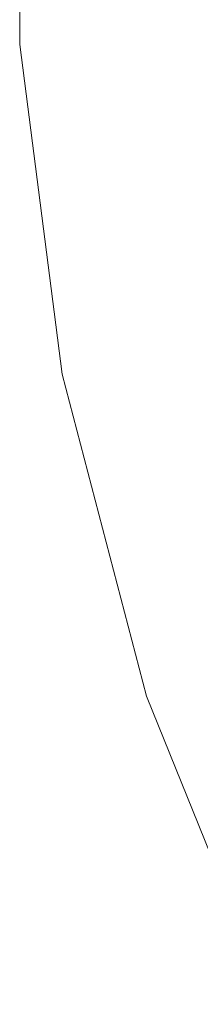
# Model space of a CAD drawing. Extents: x -132 to 668, y -61 to 533.
# Tile 33 of 111: x 37.591 to 38.428, y 142.216 to 146.769. Entities that reach past the tile are written whole.
import ezdxf
from ezdxf.lldxf.tags import DXFTag

# ---------------------------------------------------------------- set-up
doc = ezdxf.new("R2010")
doc.units = 0
doc.layers.get('0').update_dxf_attribs({"lineweight": 5})
doc.layers.add('5_EG-BESTAND', color=7, linetype='Continuous', lineweight=25)
tags = doc.linetypes.add('ALL_S17', pattern=[0.0005, 0, -0.0005]).pattern_tags.tags
tags[6:7] = [DXFTag(74, 4), DXFTag(75, 0), DXFTag(340, '0'), DXFTag(46, 1.0), DXFTag(50, 0.0), DXFTag(44, 0.0), DXFTag(45, 0.0)]
tags[4:5] = [DXFTag(74, 4), DXFTag(75, 0), DXFTag(340, '0'), DXFTag(46, 1.0), DXFTag(50, 0.0), DXFTag(44, 0.0), DXFTag(45, 0.0)]

# ---------------------------------------------------------------- blocks, each defined once
blk = doc.blocks.new('Referenz-A07AMLO71N', base_point=(-89.161, -60.0512))
at = {"layer": '5_EG-BESTAND', "color": 0, "linetype": 'ALL_S17', "lineweight": 13, "ltscale": 0.13}
for p, q in [((37.5911, 148.1917), (37.5911, 146.6541)), ((37.5911, 146.6541), (37.7877, 145.129)), ((37.7877, 145.129), (38.1777, 143.6416)), ((38.1777, 143.6416), (38.7548, 142.2163))]:
    blk.add_line(p, q, dxfattribs=at)

msp = doc.modelspace()

# ---------------------------------------------------------------- block references
at = {"color": 251, "lineweight": 25, "ltscale": 0.25, "true_color": 0x585858}
msp.add_blockref('Referenz-A07AMLO71N', (-89.161, -60.0512), dxfattribs=at)

doc.saveas('drawing.dxf')
